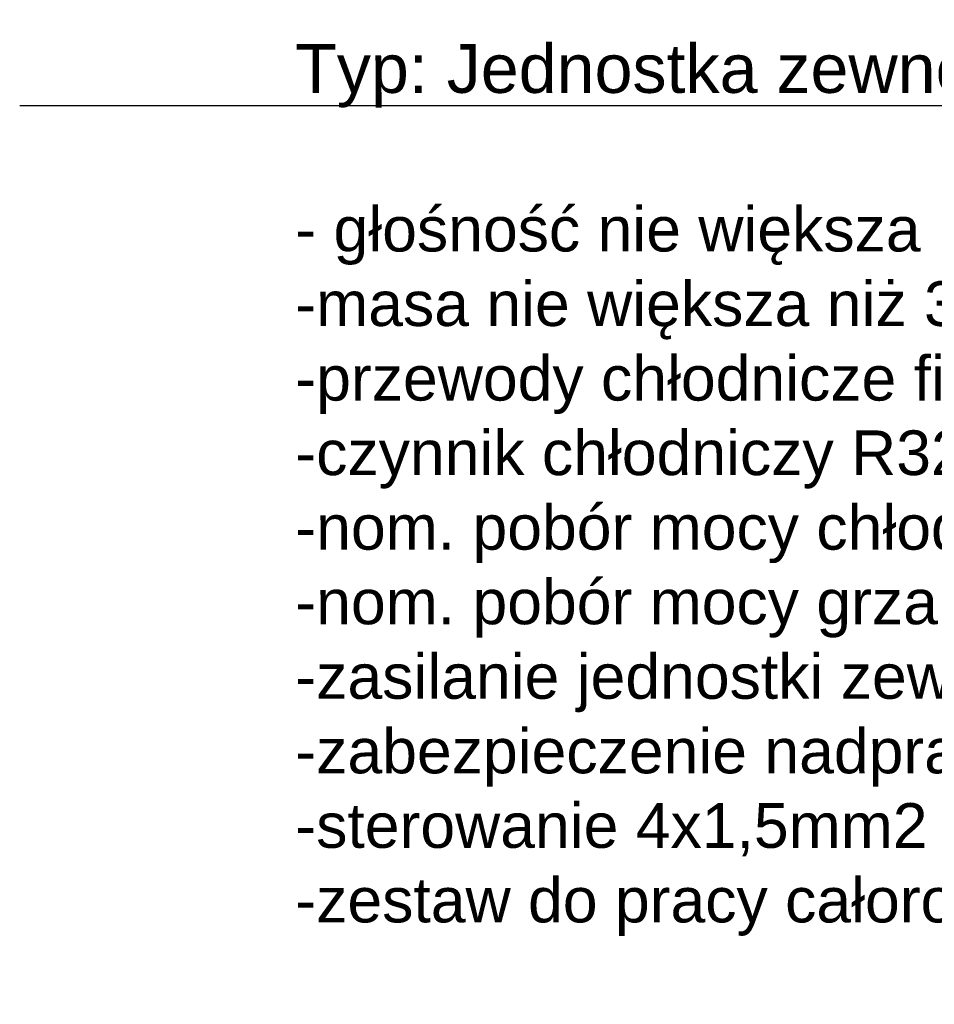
# Model space of a CAD drawing. Header units: millimetres. Extents: x -424979 to 718034, y -72486 to 344972.
# Tile 142 of 256: x 565026 to 576269, y 107779 to 119888. Entities that reach past the tile are written whole.
import ezdxf
from ezdxf import colors
from ezdxf.entities.mleader import LeaderData, LeaderLine
from ezdxf.math import Vec2, Vec3

# ---------------------------------------------------------------- set-up
doc = ezdxf.new("R2010")
doc.units = ezdxf.units.MM
doc.header["$MEASUREMENT"] = 0
doc.layers.add('IS_KLIM Opis_Średnice', color=7, linetype='Continuous', lineweight=9)

msp = doc.modelspace()

# ---------------------------------------------------------------- leaders
at = {"layer": 'IS_KLIM Opis_Średnice', "ltscale": 30}
ml = msp.add_multileader_mtext('Standard', dxfattribs=at)
ml.set_content('{\\fArial|b0|i0|c238|p0;\\C7;Typ: Jednostka zewnętrzna \\P\\P\\pi2.25,a0.5,sm1;\\H0.916667x;\\C256;- głośność nie większa niż 46dB(A),\\P-masa nie większa niż 39kg,\\P\\A1;-przewody chłodnicze fi6,35/9,52mm,\\P-czynnik chłodniczy R32,\\P-nom. pobór mocy chłodzenie nie więcej niż 5,00kW,\\P-nom. pobór mocy grzanie nie więcej niż 8,2kW,\\P-zasilanie jednostki zewn. 3x1,5mm2, 230V,1N,50Hz,\\P-zabezpieczenie nadprądowe 1-biegunowy C10,\\P-sterowanie 4x1,5mm2 do jedn. wew.,\\P-zestaw do pracy całorocznej w trybie grzania.}', color=256)
ml.set_leader_properties()
ml.build(insert=Vec2(0, 0))
ml.multileader.update_dxf_attribs({"text_left_attachment_type": 6, "text_right_attachment_type": 6, "dogleg_length": 0.36, "arrow_head_size": 12})
ctx = ml.context
ctx.base_point, ctx.char_height, ctx.arrow_head_size, ctx.landing_gap_size, ctx.plane_origin = Vec3(568406, 118827), 600, 12, 6, Vec3(576672, 117070)
ctx.left_attachment, ctx.right_attachment = 6, 6
notes = []
notes.append((ctx, [(0, (1, 1, 0), (586476, 118827), (-1, 0), 0.54, [(0, [(599240, 118827)], 256, [])])]))
ctx.mtext.insert, ctx.mtext.width, ctx.mtext.defined_height, ctx.mtext.flow_direction = Vec3(568412, 119588), 24920.86, 5800, 5
ctx.mtext.has_bg_fill, ctx.mtext.bg_color, ctx.mtext.bg_scale_factor, ctx.mtext.bg_transparency, ctx.mtext.use_window_bg_color = 1, -939524096, 1.5, 0, 1
for ctx, leaders in notes:
    for number, flags, end, landing, length, lines in leaders:
        leader = LeaderData()
        leader.index, (leader.has_last_leader_line, leader.has_dogleg_vector, leader.attachment_direction) = number, flags
        leader.last_leader_point, leader.dogleg_vector, leader.dogleg_length = Vec3(end), Vec3(landing), length
        for number, points, colour, breaks in lines:
            line = LeaderLine()
            line.index, line.vertices, line.color, line.breaks = number, Vec3.list(points), colors.encode_raw_color(colour), breaks
            leader.lines.append(line)
        ctx.leaders.append(leader)

doc.saveas('drawing.dxf')
